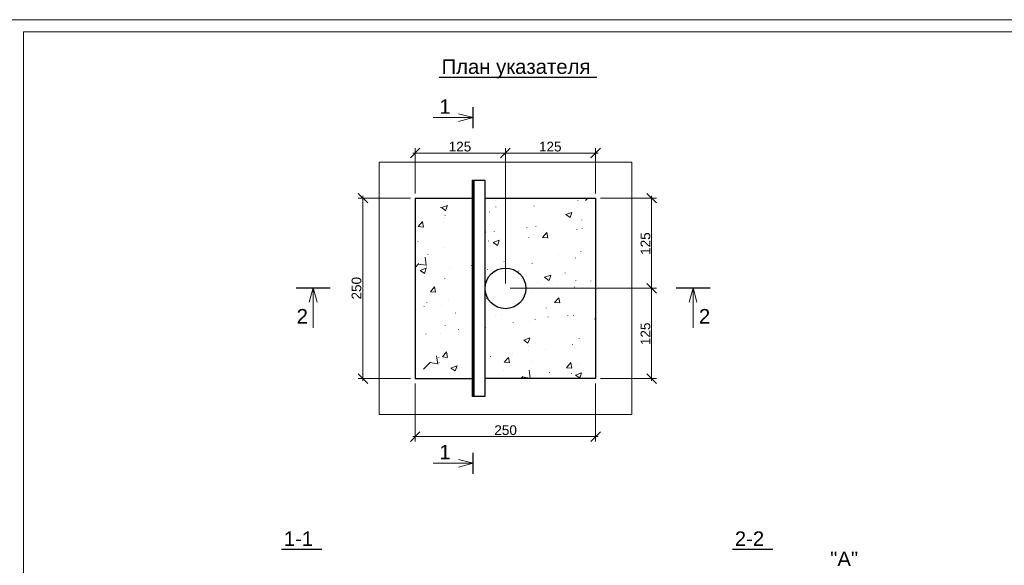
# Model space of a CAD drawing. Extents: x 0 to 361260, y 0 to 4201817.
# Tile 9 of 256: x 360168 to 360571, y 4194209 to 4194433. Entities that reach past the tile are written whole.
import ezdxf

# ---------------------------------------------------------------- set-up
doc = ezdxf.new("R2010")
doc.units = 0
doc.header["$LTSCALE"] = 0.5
doc.header["$MEASUREMENT"] = 0
for name, color, linetype in [('PDF _Геометрия', 7, 'Continuous'), ('PDF _Текст', 7, 'Continuous'), ('SHTAMP', 7, 'Continuous')]:
    doc.layers.add(name, color=color, linetype=linetype)
doc.styles.add('PDF Arial', font='arial.ttf')

msp = doc.modelspace()

# ---------------------------------------------------------------- linework, layer by layer
at = {"layer": 'PDF _Геометрия', "lineweight": 30}
for points in [[(360339.443, 4194409.036), (360403.943, 4194409.036)], [(360353.359, 4194388.286), (360353.359, 4194396.786)], [(360358.193, 4194278.37), (360353.109, 4194278.37), (360353.109, 4194366.953), (360358.193, 4194366.953), (360358.193, 4194278.37)], [(360353.693, 4194278.37), (360353.693, 4194366.953), (360353.693, 4194278.37)], [(360329.693, 4194359.62), (360329.693, 4194285.786)], [(360329.693, 4194359.62), (360353.109, 4194359.62)], [(360358.193, 4194359.62), (360403.443, 4194359.62), (360403.443, 4194285.786), (360358.193, 4194285.786)], [(360280.943, 4194322.953), (360294.943, 4194322.953)], [(360436.359, 4194322.953), (360450.276, 4194322.953)], [(360329.693, 4194285.786), (360353.109, 4194285.786)], [(360353.359, 4194246.786), (360353.359, 4194255.37)], [(360274.943, 4194215.953), (360291.526, 4194215.953)], [(360459.359, 4194215.953), (360475.943, 4194215.953)]]:
    msp.add_lwpolyline(points, dxfattribs=at)
at = {"layer": 'PDF _Геометрия', "lineweight": 13}
for points in [[(360347.443, 4194394.12), (360353.359, 4194392.536), (360347.443, 4194390.953)], [(360353.359, 4194392.536), (360347.443, 4194392.536), (360337.026, 4194392.536)], [(360331.609, 4194380.036), (360327.693, 4194376.12)], [(360328.693, 4194378.036), (360367.526, 4194378.036)], [(360329.693, 4194361.536), (360329.693, 4194380.036)], [(360364.609, 4194376.12), (360368.526, 4194380.036)], [(360368.526, 4194380.036), (360364.609, 4194376.12)], [(360365.609, 4194378.036), (360404.443, 4194378.036)], [(360366.609, 4194324.62), (360366.609, 4194380.036)], [(360366.609, 4194324.62), (360366.609, 4194380.036)], [(360401.526, 4194376.12), (360405.443, 4194380.036)], [(360403.443, 4194361.536), (360403.443, 4194380.036)], [(360310.276, 4194357.62), (360306.359, 4194361.536)], [(360428.359, 4194357.62), (360424.443, 4194361.536)], [(360327.693, 4194359.62), (360306.359, 4194359.62)], [(360308.276, 4194360.536), (360308.276, 4194284.786)], [(360405.443, 4194359.62), (360428.359, 4194359.62)], [(360426.359, 4194360.536), (360426.359, 4194321.703)], [(360286.359, 4194317.036), (360287.943, 4194322.953), (360289.526, 4194317.036)], [(360287.943, 4194322.953), (360287.943, 4194317.036), (360287.943, 4194306.536)], [(360368.526, 4194322.703), (360428.359, 4194322.703)], [(360368.526, 4194322.703), (360428.359, 4194322.703)], [(360424.443, 4194324.62), (360428.359, 4194320.703)], [(360428.359, 4194320.703), (360424.443, 4194324.62)], [(360426.359, 4194323.703), (360426.359, 4194284.786)], [(360441.693, 4194317.036), (360443.276, 4194322.953), (360444.859, 4194317.036)], [(360443.276, 4194322.953), (360443.276, 4194317.036), (360443.276, 4194306.536)], [(360306.359, 4194287.703), (360310.276, 4194283.786)], [(360327.693, 4194285.786), (360306.359, 4194285.786)], [(360405.443, 4194285.786), (360428.359, 4194285.786)], [(360424.443, 4194287.703), (360428.359, 4194283.786)], [(360329.693, 4194283.786), (360329.693, 4194260.036)], [(360403.443, 4194283.786), (360403.443, 4194260.036)], [(360331.609, 4194264.036), (360327.693, 4194260.036)], [(360328.693, 4194262.036), (360404.443, 4194262.036)], [(360401.526, 4194260.036), (360405.443, 4194264.036)], [(360347.443, 4194252.703), (360353.359, 4194251.12), (360347.443, 4194249.536)], [(360353.359, 4194251.12), (360347.443, 4194251.12), (360337.026, 4194251.12)]]:
    msp.add_lwpolyline(points, dxfattribs=at)
at = {"layer": 'PDF _Геометрия', "lineweight": 9}
msp.add_lwpolyline([(360418.276, 4194271.036), (360418.276, 4194374.37), (360314.943, 4194374.37), (360314.943, 4194271.036)], close=True, dxfattribs=at)
at = {"layer": 'PDF _Геометрия', "color": 8, "lineweight": 13, "true_color": 0x757575}
for points in [[(360362.443, 4194358.703), (360362.443, 4194358.786)], [(360383.276, 4194359.536), (360383.276, 4194359.62)], [(360396.193, 4194358.62), (360396.193, 4194358.703)], [(360399.359, 4194358.62), (360400.276, 4194359.62)], [(360340.026, 4194355.786), (360340.026, 4194355.87)], [(360342.109, 4194354.536), (360340.359, 4194355.703), (360342.859, 4194356.62), (360342.109, 4194354.453)], [(360360.109, 4194353.87), (360360.109, 4194353.953)], [(360362.609, 4194355.953), (360362.609, 4194356.036)], [(360378.276, 4194356.37), (360378.276, 4194356.453)], [(360393.026, 4194351.703), (360391.276, 4194352.87), (360393.776, 4194353.786), (360393.026, 4194351.62)], [(360332.609, 4194349.953), (360333.026, 4194347.786), (360330.943, 4194347.953), (360332.609, 4194350.036)], [(360341.193, 4194349.453), (360341.193, 4194349.536)], [(360341.693, 4194351.203), (360341.693, 4194351.286)], [(360341.943, 4194352.37), (360341.943, 4194352.453)], [(360397.776, 4194350.62), (360397.776, 4194350.703)], [(360358.193, 4194345.62), (360358.443, 4194345.536), (360358.193, 4194347.203)], [(360360.109, 4194348.62), (360360.109, 4194348.703)], [(360361.943, 4194345.87), (360361.943, 4194345.953)], [(360375.359, 4194347.62), (360375.359, 4194347.703)], [(360379.026, 4194347.87), (360379.026, 4194347.953)], [(360383.859, 4194343.37), (360381.693, 4194343.536), (360383.443, 4194345.536), (360383.859, 4194343.286)], [(360395.776, 4194346.786), (360395.776, 4194346.87)], [(360396.859, 4194347.12), (360396.859, 4194347.203)], [(360397.943, 4194347.036), (360397.943, 4194347.12)], [(360330.776, 4194341.786), (360330.776, 4194341.87)], [(360353.109, 4194344.703), (360353.109, 4194344.786)], [(360359.693, 4194342.036), (360359.693, 4194342.12)], [(360376.193, 4194343.536), (360376.193, 4194343.62)], [(360377.859, 4194344.536), (360377.859, 4194344.62)], [(360341.276, 4194339.37), (360341.276, 4194339.453)], [(360397.359, 4194337.786), (360397.359, 4194337.87)], [(360334.193, 4194332.12), (360333.776, 4194335.453)], [(360334.859, 4194336.453), (360334.859, 4194336.536)], [(360366.109, 4194333.703), (360366.109, 4194333.786)], [(360388.443, 4194336.62), (360388.443, 4194336.703)], [(360395.276, 4194335.036), (360395.276, 4194335.12)], [(360329.693, 4194331.286), (360331.193, 4194332.87)], [(360330.943, 4194332.62), (360334.109, 4194332.203)], [(360333.443, 4194328.786), (360331.693, 4194330.036), (360334.193, 4194330.953), (360333.526, 4194328.786)], [(360334.276, 4194331.37), (360334.276, 4194331.453)], [(360343.776, 4194330.786), (360343.776, 4194330.87)], [(360352.693, 4194331.953), (360352.693, 4194332.036)], [(360359.193, 4194330.286), (360359.193, 4194330.37)], [(360371.609, 4194329.453), (360371.609, 4194329.62)], [(360372.109, 4194329.786), (360372.109, 4194329.87)], [(360377.443, 4194332.786), (360377.443, 4194332.87)], [(360391.026, 4194328.953), (360391.026, 4194329.036)], [(360340.859, 4194327.62), (360340.859, 4194327.703)], [(360341.776, 4194326.62), (360341.776, 4194326.703)], [(360379.609, 4194325.036), (360379.609, 4194325.12)], [(360384.359, 4194325.953), (360382.609, 4194327.203), (360385.109, 4194328.12), (360384.443, 4194325.953)], [(360395.359, 4194325.953), (360395.359, 4194326.036)], [(360401.443, 4194325.62), (360401.443, 4194325.703)], [(360377.026, 4194320.953), (360377.026, 4194321.036)], [(360379.109, 4194322.62), (360379.109, 4194322.703)], [(360388.026, 4194323.786), (360388.026, 4194323.87)], [(360394.859, 4194323.203), (360394.859, 4194323.286)], [(360398.526, 4194324.203), (360398.526, 4194324.286)], [(360334.443, 4194316.786), (360334.443, 4194316.87)], [(360343.359, 4194317.953), (360343.359, 4194318.036)], [(360358.776, 4194318.453), (360358.776, 4194318.536)], [(360333.359, 4194315.286), (360333.359, 4194315.37)], [(360340.359, 4194315.786), (360340.359, 4194315.87)], [(360353.109, 4194315.536), (360352.859, 4194315.703), (360353.109, 4194315.87)], [(360383.193, 4194314.62), (360383.193, 4194314.703)], [(360346.193, 4194312.536), (360346.193, 4194312.62)], [(360362.526, 4194311.12), (360362.526, 4194311.203)], [(360365.109, 4194311.786), (360365.109, 4194311.87)], [(360369.776, 4194308.703), (360369.776, 4194308.786)], [(360376.526, 4194309.203), (360376.526, 4194309.286)], [(360378.693, 4194309.87), (360378.693, 4194309.953)], [(360384.026, 4194310.953), (360384.026, 4194311.036)], [(360392.109, 4194311.62), (360392.109, 4194311.703)], [(360394.443, 4194311.453), (360394.443, 4194311.536)], [(360402.943, 4194310.12), (360402.943, 4194310.203)], [(360341.859, 4194307.536), (360341.859, 4194307.62)], [(360347.443, 4194305.703), (360347.443, 4194305.786)], [(360358.359, 4194306.703), (360358.359, 4194306.786)], [(360334.026, 4194303.953), (360334.026, 4194304.036)], [(360339.943, 4194304.036), (360339.943, 4194304.12)], [(360376.526, 4194302.37), (360375.776, 4194300.286), (360374.026, 4194301.453), (360376.526, 4194302.453)], [(360396.693, 4194302.203), (360396.693, 4194302.286)], [(360376.026, 4194298.703), (360376.026, 4194298.786)], [(360376.109, 4194297.37), (360376.109, 4194297.453)], [(360382.776, 4194297.62), (360382.776, 4194297.703)], [(360394.026, 4194299.62), (360394.026, 4194299.703)], [(360338.859, 4194291.703), (360338.443, 4194295.12)], [(360339.276, 4194294.453), (360339.276, 4194294.536)], [(360358.193, 4194293.62), (360358.193, 4194293.703)], [(360360.526, 4194294.703), (360360.526, 4194294.786)], [(360366.109, 4194292.453), (360367.859, 4194294.453), (360368.276, 4194292.203)], [(360369.359, 4194295.87), (360369.359, 4194295.953)], [(360377.109, 4194292.87), (360377.109, 4194292.953)], [(360333.109, 4194289.62), (360335.859, 4194292.453)], [(360334.776, 4194291.62), (360334.776, 4194291.703)], [(360335.693, 4194292.286), (360338.776, 4194291.786)], [(360338.109, 4194291.786), (360338.109, 4194291.87)], [(360339.526, 4194292.203), (360339.526, 4194292.286)], [(360346.776, 4194290.953), (360346.026, 4194288.87), (360344.276, 4194290.036), (360346.693, 4194291.036)], [(360346.776, 4194289.703), (360346.776, 4194289.786)], [(360365.693, 4194288.87), (360365.693, 4194288.953)], [(360366.193, 4194292.453), (360368.276, 4194292.286)], [(360376.693, 4194285.87), (360376.276, 4194289.203)], [(360393.276, 4194292.203), (360393.693, 4194290.036), (360391.526, 4194290.203), (360393.276, 4194292.286)], [(360396.026, 4194292.036), (360396.026, 4194292.12)], [(360372.859, 4194285.786), (360373.693, 4194286.62)], [(360373.443, 4194286.453), (360376.609, 4194285.953)], [(360384.526, 4194288.12), (360384.526, 4194288.203)], [(360393.609, 4194287.87), (360393.609, 4194287.953)], [(360397.693, 4194288.12), (360396.943, 4194286.036), (360395.193, 4194287.203), (360397.609, 4194288.12)], [(360395.859, 4194286.62), (360395.859, 4194286.703)]]:
    msp.add_lwpolyline(points, dxfattribs=at)
for points in [[(360363.943, 4194342.37), (360363.276, 4194340.203), (360361.526, 4194341.453)], [(360337.526, 4194323.37), (360337.943, 4194321.12), (360335.859, 4194321.286)], [(360388.359, 4194318.87), (360388.776, 4194316.703), (360386.609, 4194316.87)], [(360342.443, 4194296.703), (360342.859, 4194294.453), (360340.776, 4194294.703)]]:
    msp.add_lwpolyline(points, close=True, dxfattribs=at)
at = {"layer": 'PDF _Геометрия', "lineweight": 30}
msp.add_circle((360366.612, 4194322.68), 8.331, dxfattribs=at)
at = {"layer": 'SHTAMP', "lineweight": 20}
for points in [[(360149.526, 4194432.62), (360990.526, 4194432.62), (360990.526, 4193838.62), (360149.526, 4193838.62)], [(360149.526, 4194432.62), (360990.526, 4194432.62), (360990.526, 4193838.62), (360149.526, 4193838.62)], [(360169.526, 4193843.62), (360169.526, 4194427.62), (360985.526, 4194427.62), (360985.526, 4193843.62)]]:
    msp.add_lwpolyline(points, close=True, dxfattribs=at)

# ---------------------------------------------------------------- texts
at = {"layer": 'PDF _Текст', "attachment_point": 7, "style": 'PDF Arial'}
for s, insert, char_height in [('План указателя', (360340.442, 4194408.633), 5.94002), ('1', (360339.528, 4194394.12), 5.94), ('125', (360343.364, 4194378.643), 3.9601), ('125', (360380.279, 4194378.643), 3.9601), ('2', (360281.193, 4194308.289), 5.94), ('2', (360445.694, 4194308.289), 5.94), ('250', (360362.028, 4194262.643), 3.9601), ('1', (360339.528, 4194252.705), 5.94), ('1-1', (360275.944, 4194217.289), 5.94), ('2-2', (360460.362, 4194217.289), 5.94), ('"А"', (360499.359, 4194209.038), 5.94)]:
    msp.add_mtext(s, dxfattribs=dict(at, insert=insert, char_height=char_height))
at = {"layer": 'PDF _Текст', "char_height": 3.9601, "attachment_point": 7, "rotation": 90, "style": 'PDF Arial'}
for s, insert in [('125', (360425.846, 4194336.377)), ('250', (360307.68, 4194318.127)), ('125', (360425.846, 4194299.459))]:
    msp.add_mtext(s, dxfattribs=dict(at, insert=insert))

doc.saveas('drawing.dxf')
